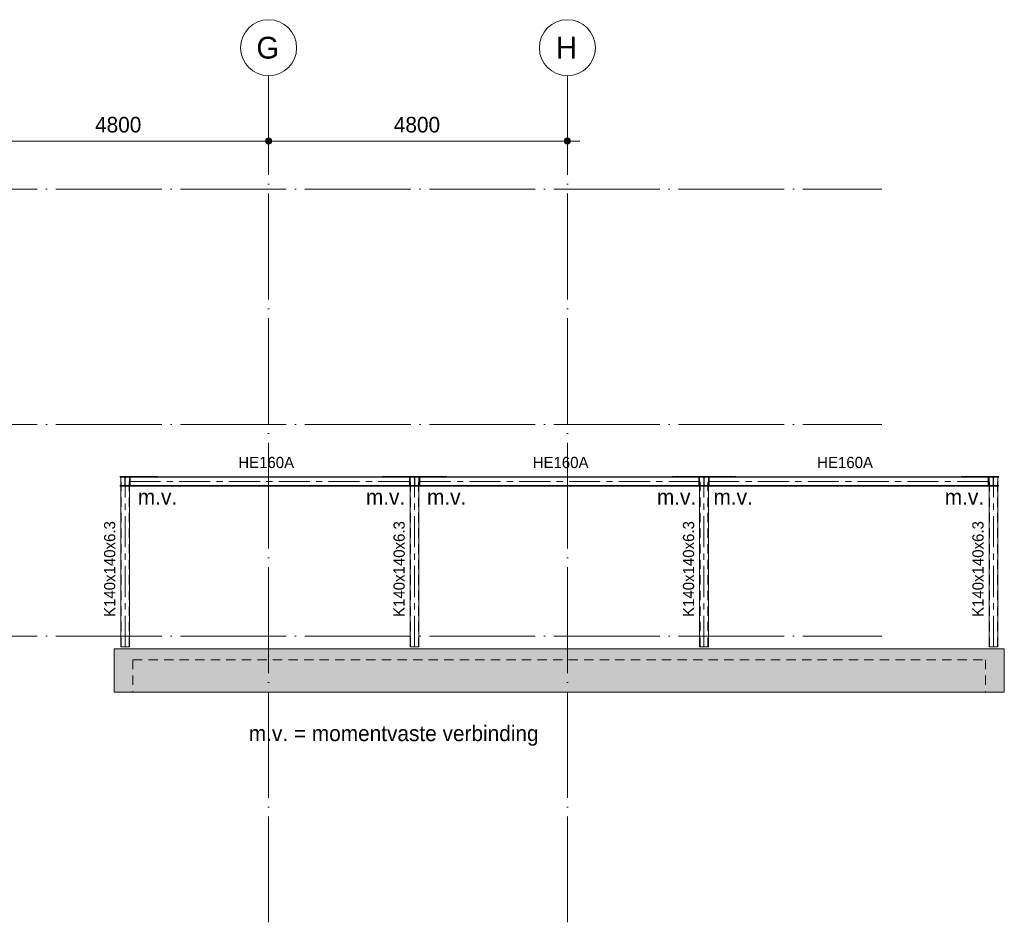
# Model space of a CAD drawing. Header units: millimetres. Extents: x -1359 to 538036, y -4592 to 9900.
# Tile 28 of 43: x 349785 to 365604, y -4592 to 9900. Entities that reach past the tile are written whole.
import ezdxf

# ---------------------------------------------------------------- set-up
doc = ezdxf.new("R2010")
doc.units = ezdxf.units.MM
for name, pattern in [('WSP_hartlijn', [800, 500, -100, 100, -100]), ('WSP_hhidden', [250, 150, -100]), ('WSP_stramienlijn', [2000, 1700, -150, 0, -150])]:
    doc.linetypes.add(name, pattern=pattern)
for name, color, linetype, lineweight in [('00_algemeen - hartlijn', 7, 'WSP_hartlijn', 13), ('00_algemeen - hhidden - 0_13mm', 7, 'WSP_hhidden', 13), ('00_maatvoering', 8, 'Continuous', 13), ('00_maatvoering-100', 8, 'Continuous', 13), ('00_text', 7, 'Continuous', 13), ('07_stramien', 4, 'Continuous', 13), ('07_stramien - levels', 7, 'Continuous', 13), ('23_vloeren', 2, 'Continuous', 18), ('28_hoofddraagconstructies - kolommen en liggers', 1, 'Continuous', 13), ('28_hoofddraagconstructies - kolommen en liggers - staal', 1, 'Continuous', 13), ('28_hoofddraagconstructies - tags', 7, 'Continuous', 18)]:
    doc.layers.add(name, color=color, linetype=linetype, lineweight=lineweight)
doc.layers.add('16_funderingsconstructies - voeten en balken', color=2, linetype='Continuous')
doc.styles.add('Revittext', font='txt', dxfattribs={"height": 250})
doc.styles.add('Revittext_1', font='txt', dxfattribs={"height": 180})
doc.styles.add('Revittext_2', font='txt', dxfattribs={"height": 350})
doc.dimstyles.new('WSP_25_-_transparant', dxfattribs={"dimscale": 304.8, "dimtxt": 252.223969, "dimasz": 1.312336, "dimexe": 0.656168, "dimexo": 0.0625, "dimgap": 0.213255, "dimtad": 1, "dimdec": 0, "dimzin": 0, "dimdsep": 46, "dimtxsty": 'Revittext', "dimblk1": 'DOTSMALL', "dimblk2": 'DOTSMALL', "dimsah": 1, "dimcen": 0.09, "dimdle": 0.656168, "dimazin": 0, "dimtfac": 1, "dimtdec": 4, "dimtix": 1, "dimtmove": 0, "dimatfit": 3, "dimfxl": 0.656168, "dimfxlon": 1, "dimtvp": 1, "dimtolj": 1, "dimtzin": 0, "dimarcsym": 2})

# ---------------------------------------------------------------- blocks, each defined once
blk = doc.blocks.new('28_WSP_SC_staal - RHS v18-0 - SHSC 140x140x6_3 - S275-1335115-as 5_')
at = {"layer": '00_algemeen - hartlijn'}
blk.add_line((45445, -170), (45445, 2562), dxfattribs=at)
at = {"layer": '00_algemeen - hhidden - 0_13mm'}
for p, q in [((45381.3, -170), (45381.3, 2562)), ((45508.7, -170), (45508.7, 2562))]:
    blk.add_line(p, q, dxfattribs=at)
blk = doc.blocks.new('28_WSP_SF_staal - HE v21-0 - HE160A-1335118-as 5_')
at = {"layer": '00_algemeen - hartlijn'}
blk.add_line((36062.3, 2486), (31577.7, 2486), dxfattribs=at)
blk = doc.blocks.new('28_WSP_SF_staal - HE v21-0 - HE160A-V82-as 5_')
at = {"layer": '00_algemeen - hartlijn'}
blk.add_line((36227.7, 2486), (40712.3, 2486), dxfattribs=at)
blk = doc.blocks.new('28_WSP_SF_staal - HE v21-0 - HE160A-V85-as 5_')
at = {"layer": '00_algemeen - hartlijn'}
blk.add_line((36145, 2571), (36145, 2563), dxfattribs=at)
at = {"layer": '28_hoofddraagconstructies - kolommen en liggers', "linetype": 'WSP_hhidden'}
for p, q in [((36065, 2563), (36065, 2557)), ((36075, 2554), (36127, 2554)), ((36142, 2539), (36142, 2435)), ((36148, 2435), (36148, 2539)), ((36163, 2554), (36215, 2554)), ((36225, 2557), (36225, 2563)), ((36127, 2420), (36075, 2420)), ((36075, 2411), (36215, 2411)), ((36215, 2420), (36163, 2420))]:
    blk.add_line(p, q, dxfattribs=at)
for centre, start_param, end_param in [((36127, 2539), 0, 1.570796), ((36163, 2539), 1.570796, 3.141593), ((36127, 2435), 4.712389, 6.283185), ((36163, 2435), 3.141593, 4.712389)]:
    blk.add_ellipse(centre, major_axis=(15, 0), ratio=0.999886, start_param=start_param, end_param=end_param, dxfattribs=at)
at = {"layer": '28_hoofddraagconstructies - kolommen en liggers - staal'}
for p, q in [((36065, 2563), (36065, 2571)), ((36067, 2563), (36065, 2563)), ((36065, 2557), (36065, 2554)), ((36065, 2554), (36075, 2554)), ((36216, 2563), (36074, 2563)), ((36215, 2554), (36225, 2554)), ((36225, 2563), (36223, 2563)), ((36225, 2571), (36225, 2563)), ((36225, 2554), (36225, 2557)), ((36065, 2428), (36065, 2420)), ((36075, 2420), (36065, 2420)), ((36065, 2420), (36065, 2411)), ((36065, 2411), (36075, 2411)), ((36225, 2420), (36215, 2420)), ((36215, 2411), (36225, 2411)), ((36225, 2428), (36225, 2420)), ((36225, 2411), (36225, 2420))]:
    blk.add_line(p, q, dxfattribs=at)
blk = doc.blocks.new('28_WSP_SF_staal - HE v21-0 - HE160A-V83-as 5_')
at = {"layer": '00_algemeen - hartlijn'}
blk.add_line((31495, 2571), (31495, 2563), dxfattribs=at)
at = {"layer": '28_hoofddraagconstructies - kolommen en liggers', "linetype": 'WSP_hhidden'}
for p, q in [((31425, 2554), (31477, 2554)), ((31492, 2539), (31492, 2435)), ((31498, 2435), (31498, 2539)), ((31513, 2554), (31565, 2554)), ((31575, 2557), (31575, 2563)), ((31477, 2420), (31425, 2420)), ((31425, 2411), (31565, 2411)), ((31565, 2420), (31513, 2420))]:
    blk.add_line(p, q, dxfattribs=at)
for centre, start_param, end_param in [((31477, 2539), 0, 1.570796), ((31513, 2539), 1.570796, 3.141593), ((31477, 2435), 4.712389, 6.283185), ((31513, 2435), 3.141593, 4.712389)]:
    blk.add_ellipse(centre, major_axis=(15, 0), ratio=0.999886, start_param=start_param, end_param=end_param, dxfattribs=at)
at = {"layer": '28_hoofddraagconstructies - kolommen en liggers - staal'}
for p, q in [((31415, 2563), (31415, 2571)), ((31415, 2563), (31415, 2554)), ((31566, 2563), (31415, 2563)), ((31415, 2554), (31425, 2554)), ((31565, 2554), (31575, 2554)), ((31575, 2563), (31573, 2563)), ((31575, 2571), (31575, 2563)), ((31575, 2554), (31575, 2557)), ((31415, 2428), (31415, 2420)), ((31425, 2420), (31415, 2420)), ((31415, 2420), (31415, 2411)), ((31415, 2411), (31425, 2411)), ((31575, 2420), (31565, 2420)), ((31565, 2411), (31575, 2411)), ((31575, 2428), (31575, 2420)), ((31575, 2411), (31575, 2420))]:
    blk.add_line(p, q, dxfattribs=at)
blk = doc.blocks.new('28_WSP_SF_staal - HE v21-0 - HE160A-V84-as 5_')
at = {"layer": '00_algemeen - hartlijn'}
blk.add_line((45445, 2571), (45445, 2563), dxfattribs=at)
at = {"layer": '28_hoofddraagconstructies - kolommen en liggers', "linetype": 'WSP_hhidden'}
for p, q in [((45365, 2563), (45365, 2557)), ((45375, 2554), (45427, 2554)), ((45442, 2539), (45442, 2435)), ((45448, 2435), (45448, 2539)), ((45463, 2554), (45515, 2554)), ((45427, 2420), (45375, 2420)), ((45375, 2411), (45515, 2411)), ((45515, 2420), (45463, 2420))]:
    blk.add_line(p, q, dxfattribs=at)
for centre, start_param, end_param in [((45427, 2539), 0, 1.570796), ((45463, 2539), 1.570796, 3.141593), ((45427, 2435), 4.712389, 6.283185), ((45463, 2435), 3.141593, 4.712389)]:
    blk.add_ellipse(centre, major_axis=(15, 0), ratio=0.999886, start_param=start_param, end_param=end_param, dxfattribs=at)
at = {"layer": '28_hoofddraagconstructies - kolommen en liggers - staal'}
for p, q in [((45365, 2563), (45365, 2571)), ((45367, 2563), (45365, 2563)), ((45365, 2557), (45365, 2554)), ((45365, 2554), (45375, 2554)), ((45525, 2563), (45374, 2563)), ((45515, 2554), (45525, 2554)), ((45525, 2571), (45525, 2563)), ((45525, 2554), (45525, 2563)), ((45365, 2428), (45365, 2420)), ((45375, 2420), (45365, 2420)), ((45365, 2420), (45365, 2411)), ((45365, 2411), (45375, 2411)), ((45525, 2420), (45515, 2420)), ((45515, 2411), (45525, 2411)), ((45525, 2428), (45525, 2420)), ((45525, 2411), (45525, 2420))]:
    blk.add_line(p, q, dxfattribs=at)
blk = doc.blocks.new('28_WSP_SF_staal - STRIP v18-0 - RECT 60x6-V86-as 5_')
at = {"layer": '28_hoofddraagconstructies - kolommen en liggers', "linetype": 'WSP_hhidden'}
for p, q in [((40848, 2563), (40848, 2557)), ((40848, 2557), (40869, 2557)), ((40878, 2557), (40896, 2557)), ((40896, 2557), (40896, 2563)), ((41146, 2562), (40896, 2557))]:
    blk.add_line(p, q, dxfattribs=at)
at = {"layer": '28_hoofddraagconstructies - kolommen en liggers - staal'}
for p, q in [((40896, 2563), (40848, 2563)), ((40849, 2564), (41233, 2571)), ((40869, 2557), (40878, 2557)), ((41308, 2571), (40896, 2563)), ((41308, 2565), (41151, 2562))]:
    blk.add_line(p, q, dxfattribs=at)
blk = doc.blocks.new('28_WSP_SF_staal - STRIP v18-0 - RECT 60x6-V87-as 5_')
at = {"layer": '28_hoofddraagconstructies - kolommen en liggers', "linetype": 'WSP_hhidden'}
for p, q in [((45344, 2557), (45094, 2562)), ((45344, 2563), (45344, 2557)), ((45344, 2557), (45362, 2557)), ((45371, 2557), (45392, 2557)), ((45392, 2557), (45392, 2563))]:
    blk.add_line(p, q, dxfattribs=at)
at = {"layer": '28_hoofddraagconstructies - kolommen en liggers - staal'}
for p, q in [((45344, 2563), (44932, 2571)), ((45089, 2562), (44932, 2565)), ((45007, 2571), (45391, 2564)), ((45392, 2563), (45344, 2563)), ((45362, 2557), (45371, 2557))]:
    blk.add_line(p, q, dxfattribs=at)
blk = doc.blocks.new('Grid - Stramienbol 9_0mm-3500-as 5_')
at = {"layer": '07_stramien'}
blk.add_circle((5000, 9450), 450, dxfattribs=at)
blk = doc.blocks.new('DIMBLOCK75-as 5_')
at = {"layer": '00_maatvoering-100'}
h = blk.add_hatch(color=256, dxfattribs=at)
edge = h.paths.add_edge_path()
edge.add_arc((348984, 7951), 50, 0, 360)
h = blk.add_hatch(color=256, dxfattribs=at)
edge = h.paths.add_edge_path()
edge.add_arc((353784, 7951), 50, 0, 360)
for p, q in [((348984, 8151), (348984, 7751)), ((348984, 7951), (348984, 8151)), ((353784, 8151), (353784, 7751)), ((353784, 7951), (353784, 8151)), ((348984, 7951), (353784, 7951))]:
    blk.add_line(p, q, dxfattribs=at)
for centre in [(348984, 7951), (353784, 7951)]:
    blk.add_circle(centre, 50, dxfattribs=at)
at = {"layer": '00_maatvoering-100', "color": 0, "insert": (350996, 8340), "char_height": 250, "width": 931.29, "attachment_point": 1, "line_spacing_factor": 0.931288, "style": 'Revittext'}
blk.add_mtext('4800', dxfattribs=at)
blk = doc.blocks.new('_DotSmall')
at = {"color": 0, "linetype": 'ByBlock', "const_width": 0.5}
blk.add_lwpolyline([(-0.0625, 0, 1), (0.0625, 0, 1)], format="xyb", close=True, dxfattribs=at)
blk = doc.blocks.new('DIMBLOCK76-as 5_')
at = {"layer": '00_maatvoering-100'}
h = blk.add_hatch(color=256, dxfattribs=at)
edge = h.paths.add_edge_path()
edge.add_arc((353784, 7951), 50, 0, 360)
h = blk.add_hatch(color=256, dxfattribs=at)
edge = h.paths.add_edge_path()
edge.add_arc((358584, 7951), 50, 0, 360)
for p, q in [((353784, 8151), (353784, 7751)), ((353784, 7951), (353784, 8151)), ((358584, 8151), (358584, 7751)), ((358584, 7951), (358584, 8151)), ((353784, 7951), (358784, 7951))]:
    blk.add_line(p, q, dxfattribs=at)
for centre in [(353784, 7951), (358584, 7951)]:
    blk.add_circle(centre, 50, dxfattribs=at)
at = {"layer": '00_maatvoering-100', "color": 0, "insert": (355796, 8340), "char_height": 250, "width": 931.29, "attachment_point": 1, "line_spacing_factor": 0.931288, "style": 'Revittext'}
blk.add_mtext('4800', dxfattribs=at)

msp = doc.modelspace()

# ---------------------------------------------------------------- hatches: boundary and pattern name
at = {"layer": '16_funderingsconstructies - voeten en balken'}
for points in [[(358197.7, -900), (365304.4, -900), (365304.4, -380), (351304.4, -380), (351304.4, -900), (355484.5, -900)], [(365604.4, -900), (365604.4, -380), (365304.4, -380), (365304.4, -900)]]:
    msp.add_hatch(color=90, dxfattribs=at).paths.add_polyline_path(points)
at = {"layer": '23_vloeren'}
msp.add_hatch(color=90, dxfattribs=at).paths.add_polyline_path([(365304.4, -380), (365604.4, -380), (365604.4, -200), (351304.4, -200), (351304.4, -380), (364980.9, -380)])

# ---------------------------------------------------------------- linework, layer by layer
at = {"layer": '07_stramien', "linetype": 'WSP_stramienlijn'}
for p, q in [((353784.4, -4592.4), (353784.4, 9000)), ((358584.4, -4592.4), (358584.4, 9000))]:
    msp.add_line(p, q, dxfattribs=at)
at = {"layer": '07_stramien - levels', "linetype": 'WSP_stramienlijn'}
for p, q in [((320366.6, 7180), (363635.4, 7180)), ((320366.6, 3400), (363635.4, 3400)), ((320366.6, 0), (363635.4, 0))]:
    msp.add_line(p, q, dxfattribs=at)
at = {"layer": '16_funderingsconstructies - voeten en balken', "lineweight": 18}
for p, q in [((351304.4, -380), (351304.4, -900)), ((365604.4, -380), (365604.4, -900)), ((365304.4, -900), (351304.4, -900)), ((365604.4, -900), (365304.4, -900))]:
    msp.add_line(p, q, dxfattribs=at)
at = {"layer": '23_vloeren'}
for p, q in [((351304.4, -200), (365604.4, -200)), ((351304.4, -200), (351304.4, -380)), ((365604.4, -380), (365604.4, -200))]:
    msp.add_line(p, q, dxfattribs=at)
at = {"layer": '28_hoofddraagconstructies - kolommen en liggers', "linetype": 'WSP_hhidden'}
for p, q in [((351604.4, -380), (365304.4, -380)), ((351604.4, -380), (351604.4, -900)), ((365304.4, -380), (365304.4, -900))]:
    msp.add_line(p, q, dxfattribs=at)
at = {"layer": '28_hoofddraagconstructies - kolommen en liggers - staal'}
for p, q in [((351409.4, 2562), (351409.4, -170)), ((351409.4, 2562), (351425.2, 2562)), ((351425.2, 2562), (351533.7, 2562)), ((351533.7, 2562), (351549.4, 2562)), ((351549.4, -170), (351549.4, 2562)), ((351562.1, 2553), (351562.1, 2562)), ((356046.7, 2562), (351562.1, 2562)), ((351562.1, 2538), (351562.1, 2553)), ((351562.1, 2553), (356046.7, 2553)), ((351562.1, 2434), (351562.1, 2538)), ((356046.7, 2562), (356046.7, 2553)), ((356046.7, 2553), (356046.7, 2538)), ((356046.7, 2538), (356046.7, 2434)), ((356059.4, 2562), (356059.4, -170)), ((356059.4, 2562), (356075.2, 2562)), ((356075.2, 2562), (356183.7, 2562)), ((356183.7, 2562), (356199.4, 2562)), ((356199.4, -170), (356199.4, 2562)), ((356212.1, 2553), (356212.1, 2562)), ((360696.7, 2562), (356212.1, 2562)), ((356212.1, 2538), (356212.1, 2553)), ((360696.7, 2553), (356212.1, 2553)), ((356212.1, 2434), (356212.1, 2538)), ((360696.7, 2562), (360696.7, 2553)), ((360696.7, 2553), (360696.7, 2538)), ((360696.7, 2538), (360696.7, 2434)), ((360709.4, 2562), (360709.4, -170)), ((360709.4, 2562), (360725.2, 2562)), ((360725.2, 2562), (360833.7, 2562)), ((360833.7, 2562), (360849.4, 2562)), ((360849.4, -170), (360849.4, 2562)), ((360862.1, 2553), (360862.1, 2562)), ((365346.7, 2562), (360862.1, 2562)), ((360862.1, 2538), (360862.1, 2553)), ((360862.1, 2553), (365346.7, 2553)), ((360862.1, 2434), (360862.1, 2538)), ((365346.7, 2562), (365346.7, 2553)), ((365346.7, 2553), (365346.7, 2538)), ((365346.7, 2538), (365346.7, 2434)), ((365359.4, 2562), (365359.4, -170)), ((365359.4, 2562), (365375.2, 2562)), ((365375.2, 2562), (365483.7, 2562)), ((365483.7, 2562), (365499.4, 2562)), ((365499.4, -170), (365499.4, 2562)), ((351562.1, 2419), (351562.1, 2434)), ((351562.1, 2410), (351562.1, 2419)), ((351562.1, 2419), (356046.7, 2419)), ((351562.1, 2410), (356046.7, 2410)), ((356046.7, 2434), (356046.7, 2419)), ((356046.7, 2419), (356046.7, 2410)), ((356212.1, 2419), (356212.1, 2434)), ((356212.1, 2410), (356212.1, 2419)), ((360696.7, 2419), (356212.1, 2419)), ((360696.7, 2410), (356212.1, 2410)), ((360696.7, 2434), (360696.7, 2419)), ((360696.7, 2419), (360696.7, 2410)), ((360862.1, 2419), (360862.1, 2434)), ((360862.1, 2410), (360862.1, 2419)), ((360862.1, 2419), (365346.7, 2419)), ((360862.1, 2410), (365346.7, 2410)), ((365346.7, 2434), (365346.7, 2419)), ((365346.7, 2419), (365346.7, 2410)), ((351425.2, -170), (351409.4, -170)), ((351533.7, -170), (351425.2, -170)), ((351549.4, -170), (351533.7, -170)), ((356075.2, -170), (356059.4, -170)), ((356183.7, -170), (356075.2, -170)), ((356199.4, -170), (356183.7, -170)), ((360725.2, -170), (360709.4, -170)), ((360833.7, -170), (360725.2, -170)), ((360849.4, -170), (360833.7, -170)), ((365375.2, -170), (365359.4, -170)), ((365483.7, -170), (365375.2, -170)), ((365499.4, -170), (365483.7, -170))]:
    msp.add_line(p, q, dxfattribs=at)

# ---------------------------------------------------------------- block references
at = {"layer": '00_algemeen - hartlijn'}
for name, p in [('28_WSP_SF_staal - HE v21-0 - HE160A-1335118-as 5_', (319984.4, 0)), ('28_WSP_SF_staal - HE v21-0 - HE160A-V82-as 5_', (319984.4, 0)), ('28_WSP_SF_staal - HE v21-0 - HE160A-1335118-as 5_', (329284.4, 0))]:
    msp.add_blockref(name, p, dxfattribs=at)
at = {"layer": '00_algemeen - hhidden - 0_13mm'}
for p in [(306034.4, 0), (310684.4, 0), (315334.4, 0), (319984.4, 0)]:
    msp.add_blockref('28_WSP_SC_staal - RHS v18-0 - SHSC 140x140x6_3 - S275-1335115-as 5_', p, dxfattribs=at)
at = {"layer": '07_stramien'}
for p in [(348784.4, 0), (353584.4, 0)]:
    msp.add_blockref('Grid - Stramienbol 9_0mm-3500-as 5_', p, dxfattribs=at)
at = {"layer": '28_hoofddraagconstructies - kolommen en liggers', "linetype": 'WSP_hhidden'}
for name, p in [('28_WSP_SF_staal - HE v21-0 - HE160A-V83-as 5_', (319984.4, 0)), ('28_WSP_SF_staal - STRIP v18-0 - RECT 60x6-V86-as 5_', (310684.4, 0)), ('28_WSP_SF_staal - STRIP v18-0 - RECT 60x6-V87-as 5_', (310684.4, 0)), ('28_WSP_SF_staal - HE v21-0 - HE160A-V85-as 5_', (319984.4, 0)), ('28_WSP_SF_staal - STRIP v18-0 - RECT 60x6-V86-as 5_', (315334.4, 0)), ('28_WSP_SF_staal - STRIP v18-0 - RECT 60x6-V87-as 5_', (315334.4, 0)), ('28_WSP_SF_staal - HE v21-0 - HE160A-V85-as 5_', (324634.4, 0)), ('28_WSP_SF_staal - STRIP v18-0 - RECT 60x6-V86-as 5_', (319984.4, 0)), ('28_WSP_SF_staal - STRIP v18-0 - RECT 60x6-V87-as 5_', (319984.4, 0)), ('28_WSP_SF_staal - HE v21-0 - HE160A-V84-as 5_', (319984.4, 0))]:
    msp.add_blockref(name, p, dxfattribs=at)

# ---------------------------------------------------------------- texts
at = {"layer": '00_text', "lineweight": 18, "char_height": 250, "attachment_point": 1, "style": 'Revittext'}
for s, insert, width in [('m.v.', (351684, 2361.4), 817.721), ('m.v.', (355348.4, 2361.4), 817.721), ('m.v.', (356329.7, 2361.4), 817.721), ('m.v.', (360023.2, 2361.4), 817.721), ('m.v.', (360932.7, 2361.4), 817.721), ('m.v.', (364647.9, 2361.4), 817.721), ('m.v. = momentvaste verbinding', (353467, -1433.5), 5900.42)]:
    msp.add_mtext(s, dxfattribs=dict(at, insert=insert, width=width))
at = {"layer": '07_stramien', "char_height": 350, "attachment_point": 1, "style": 'Revittext_2'}
for s, insert, width in [('G', (353589.3, 9625.6), 464.979), ('H', (358402.3, 9625.6), 432.911)]:
    msp.add_mtext(s, dxfattribs=dict(at, insert=insert, width=width))
at = {"layer": '28_hoofddraagconstructies - tags', "lineweight": 13, "char_height": 180, "width": 1122.362, "attachment_point": 1, "style": 'Revittext_1'}
for insert in [(353297.5, 2881), (358027.9, 2881), (362597.5, 2881)]:
    msp.add_mtext('HE160A', dxfattribs=dict(at, insert=insert))
at = {"layer": '28_hoofddraagconstructies - tags', "lineweight": 13, "char_height": 180, "width": 1899.999, "attachment_point": 1, "rotation": 90, "style": 'Revittext_1', "bg_fill": 3, "box_fill_scale": 1.25, "bg_fill_color": 256, "bg_fill_true_color": 13158600, "bg_fill_transparency": 0}
for insert in [(351141, 310), (355791, 310), (360441, 310), (365091, 310)]:
    msp.add_mtext('K140x140x6.3', dxfattribs=dict(at, insert=insert))

# ---------------------------------------------------------------- dimensions: what is measured, and where the dimension line sits
at = {"layer": '00_maatvoering'}
for base, p1, p2, picture, middle in [((353784.4, 7951), (348984.4, 8151), (353784.4, 8151), 'DIMBLOCK75-as 5_', (351384.4, 8143.7)), ((358584.4, 7951), (353784.4, 8151), (358584.4, 8151), 'DIMBLOCK76-as 5_', (356184.4, 8143.7))]:
    dim = msp.add_linear_dim(base=base, p1=p1, p2=p2, dimstyle='WSP_25_-_transparant', override={"dimpost": '<>', "dimfxl": 4800}, dxfattribs=at)
    dim.commit()
    dim.dimension.update_dxf_attribs({"geometry": picture, "text_midpoint": middle})

doc.saveas('drawing.dxf')
